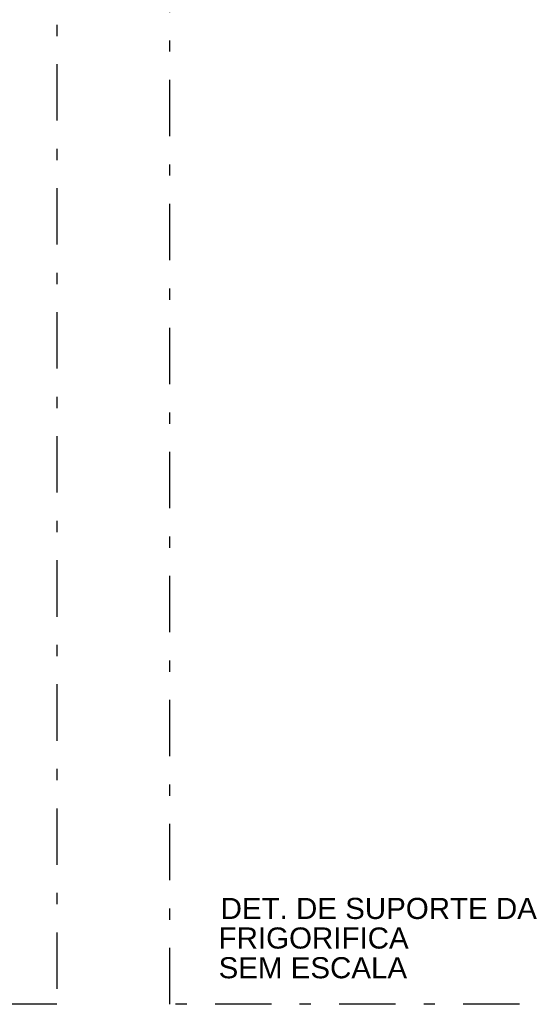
# Model space of a CAD drawing. Header units: inches. Extents: x -35 to 144, y -65 to -22.
# Tile 31 of 47: x 115.94 to 120.51, y -52.04 to -43.3. Entities that reach past the tile are written whole.
import ezdxf

# ---------------------------------------------------------------- set-up
doc = ezdxf.new("R2010")
doc.units = ezdxf.units.IN
doc.header["$MEASUREMENT"] = 0
doc.linetypes.add('CONTINUA', pattern=[0])
doc.linetypes.add('DASHDOT', pattern=[1, 0.5, -0.25, 0, -0.25])
doc.layers.add('TEXTO-02', color=2, linetype='Continuous', lineweight=20)
doc.styles.add('ROMANS', font='arial.ttf', dxfattribs={"height": 0.18})

msp = doc.modelspace()

# ---------------------------------------------------------------- linework, layer by layer
at = {"color": 2, "linetype": 'DASHDOT'}
for points in [[(116.2662, -33.7996), (116.2662, -52.0378), (85.4131, -52.0378), (85.4131, -33.7996)], [(117.2662, -43.0261), (128.0681, -43.0261), (128.0681, -52.0378), (117.2662, -52.0378)]]:
    msp.add_lwpolyline(points, close=True, dxfattribs=at)

# ---------------------------------------------------------------- texts
at = {"layer": 'TEXTO-02', "color": 140, "linetype": 'CONTINUA', "lineweight": -3, "style": 'ROMANS'}
for s, p in [('DET. DE SUPORTE DA TUBULACAO', (117.7178, -51.281)), ('FRIGORIFICA', (117.6997, -51.5434)), ('SEM ESCALA', (117.6997, -51.807))]:
    msp.add_text(s, height=0.1872, dxfattribs=at).set_placement(p)

doc.saveas('drawing.dxf')
